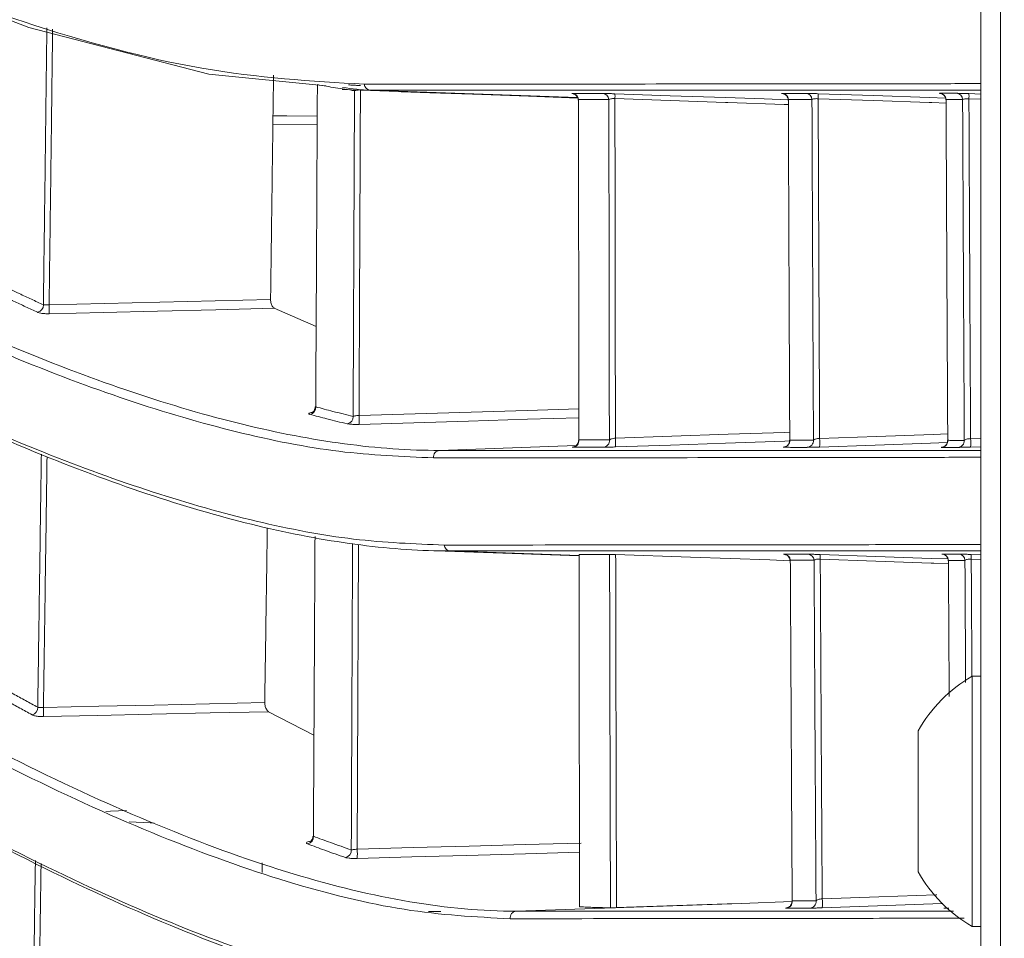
# Model space of a CAD drawing. Header units: millimetres. Extents: x 0 to 1118, y 0 to 864.
# Tile 16 of 256: x 230.75 to 238.13, y 82.47 to 89.36. Entities that reach past the tile are written whole.
import ezdxf

# ---------------------------------------------------------------- set-up
doc = ezdxf.new("R2010")
doc.units = ezdxf.units.MM
doc.styles.add('SLDTEXTSTYLE3', font='TXT', dxfattribs={"width": 0.605})
doc.dimstyles.new('SLDDIMSTYLE1', dxfattribs={"dimtxt": 3.175, "dimasz": 3.302, "dimexe": 0, "dimexo": 0.0625, "dimgap": 0.79375, "dimtad": 0, "dimtih": 1, "dimtoh": 1, "dimdec": 1, "dimlfac": 4, "dimrnd": 1e-09, "dimzin": 4, "dimdsep": 46, "dimtxsty": 'SLDTEXTSTYLE3', "dimsah": 1, "dimcen": 0.09, "dimadec": 0, "dimazin": 1, "dimtfac": 1, "dimtofl": 0, "dimtmove": 0, "dimatfit": 3, "dimfxl": 1, "dimfrac": 2, "dimtolj": 1, "dimtzin": 12, "dimarcsym": 0})

# ---------------------------------------------------------------- blocks, each defined once
blk = doc.blocks.new('_D_2')
at = {"color": 7, "linetype": 'Continuous', "lineweight": 0}
for p, q in [((261.2262, 133.1234), (154.0785, 133.1234)), ((155.6785, 133.1234), (155.6785, 107.5597)), ((155.6785, 77.1234), (155.6785, 102.687)), ((261.2262, 77.1234), (154.0785, 77.1234))]:
    blk.add_line(p, q, dxfattribs=at)
for points in [[(155.6785, 133.1234), (155.1705, 129.8214), (156.1865, 129.8214)], [(155.6785, 77.1234), (156.1865, 80.4254), (155.1705, 80.4254)]]:
    blk.add_solid(points, dxfattribs=at)
at = {"color": 7, "linetype": 'Continuous', "lineweight": 0, "insert": (150.2215, 106.7798), "char_height": 3.175, "attachment_point": 1, "style": 'SLDTEXTSTYLE3'}
blk.add_mtext('224.0', dxfattribs=at)

msp = doc.modelspace()

# ---------------------------------------------------------------- linework, layer by layer
at = {"color": 7, "linetype": 'Continuous', "lineweight": 15}
for p, q in [((237.9512, 76.3734), (237.9512, 133.1234)), ((233.1627, 88.8329), (234.9286, 88.7713)), ((233.3, 88.8637), (233.2999, 88.8637)), ((232.9679, 87.0576), (232.6545, 87.1942)), ((234.9376, 86.2077), (234.9348, 86.2026)), ((236.5188, 86.206), (236.5175, 86.2022)), ((237.7032, 86.2043), (237.7031, 86.2018)), ((233.7922, 85.3785), (234.9387, 85.3385)), ((234.9387, 85.3487), (235.168, 85.3488)), ((236.5231, 85.3022), (236.5218, 85.3023)), ((237.9512, 84.4359), (237.8862, 84.4359)), ((237.8862, 84.4359), (237.8862, 83.4984)), ((232.9516, 83.994), (232.6115, 84.1704)), ((237.4812, 84.0261), (237.4812, 83.4984)), ((237.4812, 83.4984), (237.4812, 82.9706)), ((237.8862, 83.4984), (237.8862, 82.5609)), ((232.5636, 83.0378), (232.5625, 82.9653)), ((236.5371, 82.7528), (236.5359, 82.7483)), ((236.1573, 82.7337), (236.5349, 82.7466)), ((233.8105, 82.6727), (233.9021, 82.6727)), ((237.8862, 82.5609), (237.9512, 82.5609))]:
    msp.add_line(p, q, dxfattribs=at)
at = {"color": 9, "linetype": 'Continuous', "lineweight": 0}
for p, q in [((238.0976, 133.1234), (238.0976, 76.3734)), ((234.9274, 88.7747), (233.3727, 88.829)), ((236.507, 88.7571), (236.5082, 88.757)), ((237.8621, 88.8028), (237.9512, 88.7997)), ((237.9512, 88.7613), (237.8621, 88.7644)), ((232.9758, 88.5692), (232.6437, 88.5726)), ((233.8932, 86.1286), (234.9165, 86.1644)), ((237.8746, 86.2176), (237.9512, 86.2202)), ((237.9512, 86.1568), (237.8746, 86.1542)), ((234.9387, 85.3413), (233.9733, 85.375)), ((237.8796, 85.3488), (237.9512, 85.3463)), ((237.9512, 85.3104), (237.8796, 85.3129)), ((234.4682, 82.6747), (236.1573, 82.7337))]:
    msp.add_line(p, q, dxfattribs=at)
at = {"color": 7, "linetype": 'Continuous', "lineweight": 15, "flags": 128}
for points in [[(233.0412, 88.8616), (232.1645, 88.9479), (230.8137, 89.2996), (229.2703, 89.8939), (227.5914, 90.7008), (227.5914, 90.7008), (227.5914, 90.7008)], [(237.9512, 88.8289), (237.8543, 88.8289), (237.6048, 88.8289), (237.25, 88.829), (236.7979, 88.829), (236.2592, 88.829), (234.9581, 88.829), (233.3727, 88.829), (233.3727, 88.829), (233.3727, 88.829)], [(237.9512, 85.375), (237.9488, 85.375), (237.7748, 85.375), (237.4916, 85.375), (237.1087, 85.375), (236.6372, 85.375), (235.4499, 85.375), (233.9733, 85.375), (233.9733, 85.375), (233.9733, 85.375)], [(236.5205, 85.3023), (236.3689, 85.3076), (235.7741, 85.3282), (235.2135, 85.3476)], [(231.3909, 83.4228), (231.4254, 83.4241), (231.5472, 83.4288)], [(235.2199, 82.7015), (236.0489, 82.7299), (236.1573, 82.7337)]]:
    msp.add_lwpolyline(points, dxfattribs=at)
at = {"color": 9, "linetype": 'Continuous', "lineweight": 0, "flags": 128}
for points in [[(234.9291, 88.7698), (234.5594, 88.7831), (234.1396, 88.7982), (233.8208, 88.8097), (233.6053, 88.8175)], [(235.2082, 88.802), (235.6224, 88.7877), (236.0366, 88.7734), (236.3273, 88.7633), (236.5057, 88.7571)], [(236.5083, 88.7206), (236.4781, 88.7217), (236.0548, 88.7363), (236.0366, 88.7369), (235.6224, 88.7513), (235.2082, 88.7656)], [(236.7318, 88.8025), (237.1477, 88.788), (237.5636, 88.7736), (237.6869, 88.7693)], [(237.6907, 88.7318), (237.5833, 88.7355), (237.5636, 88.7362), (237.1477, 88.7506), (236.7318, 88.765)], [(232.6445, 88.6378), (232.7479, 88.6367), (232.9761, 88.6344)], [(230.9659, 87.2196), (231.381, 87.2297), (231.7961, 87.2397), (232.2111, 87.2497), (232.6262, 87.2598)], [(232.6545, 87.1942), (232.2164, 87.1836), (231.7784, 87.173), (231.3721, 87.1632), (230.9659, 87.1534)], [(233.2896, 86.3908), (233.7094, 86.4033), (234.1291, 86.4158), (234.5489, 86.4284), (234.9373, 86.44)], [(234.9374, 86.3734), (234.5526, 86.3619), (234.1101, 86.3486), (233.6999, 86.3364), (233.2896, 86.3241)], [(235.2119, 86.2203), (235.635, 86.2348), (236.0582, 86.2494), (236.4814, 86.2639), (236.5185, 86.2652)], [(236.743, 86.2188), (237.1686, 86.2335), (237.5942, 86.2481), (237.703, 86.2519)], [(236.5163, 86.1995), (236.4827, 86.1983), (236.0379, 86.183), (235.6249, 86.1688), (235.2119, 86.1546)], [(237.7001, 86.1874), (237.5729, 86.183), (237.1579, 86.1687), (236.743, 86.1543)], [(236.7475, 85.3485), (237.1635, 85.334), (237.5794, 85.3196), (237.7047, 85.3153)], [(237.7084, 85.2804), (237.599, 85.2842), (237.5794, 85.2848), (237.1635, 85.2993), (236.7475, 85.3137)], [(230.9235, 84.2024), (231.3382, 84.2114), (231.7529, 84.2204), (232.1677, 84.2294), (232.5824, 84.2385)], [(232.6115, 84.1704), (232.1733, 84.1608), (231.7351, 84.1513), (231.3293, 84.1424), (230.9235, 84.1336)], [(231.753, 83.3358), (231.7394, 83.3364), (231.7241, 83.337), (231.5662, 83.3435)], [(233.2757, 83.1398), (233.6952, 83.1514), (234.1147, 83.1629), (234.5342, 83.1745), (234.9537, 83.186)], [(234.9425, 83.1164), (234.5383, 83.1053), (234.0956, 83.0931), (233.6857, 83.0818), (233.2757, 83.0705)], [(236.7621, 82.7675), (237.1876, 82.7822), (237.6132, 82.7968), (237.6209, 82.7971)], [(237.6659, 82.7315), (237.5916, 82.729), (237.1769, 82.7147), (236.7621, 82.7004)], [(237.6769, 82.6975), (237.6866, 82.6988), (237.6942, 82.7014)]]:
    msp.add_lwpolyline(points, dxfattribs=at)
at = {"color": 9, "linetype": 'Continuous', "lineweight": 0}
for centre, radius, start, end in [((233.376, 88.8771), 0.0482, 183.83897, 266.07378), ((236.4591, 88.7559), 0.0491, 3.04871, 86.96596), ((236.6362, 88.7559), 0.0492, 2.96295, 87.03516), ((237.641, 88.756), 0.0496, 2.31963, 87.45761), ((237.7652, 88.756), 0.0496, 2.20894, 87.51488), ((234.8869, 88.7559), 0.0486, 3.64581, 86.38988), ((235.1141, 88.7559), 0.0486, 3.57208, 86.47008), ((234.8927, 88.7838), 0.316, 356.69616, 3.30384), ((236.413, 88.7837), 0.3194, 356.63631, 3.36369), ((237.5411, 88.7836), 0.3216, 356.57909, 3.42091), ((230.8689, 87.2171), 0.0541, 281.84787, 3.21445), ((230.3905, 87.1865), 0.5764, 356.70356, 3.29644), ((232.9138, 86.45), 0.0513, 277.66653, 6.00577), ((233.1946, 86.3785), 0.0509, 277.07669, 6.3379), ((232.8332, 86.3574), 0.4577, 355.82421, 4.17579), ((234.8888, 86.2014), 0.0492, 273.977, 7.34246), ((235.1176, 86.2014), 0.0492, 273.86706, 7.10259), ((234.8344, 86.1875), 0.3789, 355.0296, 4.9704), ((236.4696, 86.2012), 0.0494, 273.20933, 5.53194), ((236.6473, 86.2012), 0.0494, 273.1208, 5.29707), ((236.366, 86.1866), 0.3783, 355.11439, 4.88561), ((237.6537, 86.2011), 0.0497, 272.5995, 3.72024), ((237.4989, 86.1859), 0.377, 355.17706, 4.82294), ((233.8968, 86.0796), 0.0491, 94.16055, 187.75618), ((233.9764, 85.4234), 0.0484, 184.93248, 266.36303), ((236.4741, 85.3019), 0.0491, 3.97555, 87.00894), ((236.6521, 85.3019), 0.0492, 3.8517, 87.07499), ((236.4431, 85.3311), 0.3049, 356.73036, 3.26964), ((237.6588, 85.302), 0.0496, 2.94887, 87.48084), ((237.7827, 85.302), 0.0496, 2.79764, 87.53611), ((237.5713, 85.3308), 0.3087, 356.66843, 3.33157), ((230.8255, 84.2007), 0.0551, 282.85901, 3.13901), ((230.3196, 84.168), 0.6049, 356.7426, 3.2574), ((232.8956, 83.231), 0.0522, 278.65397, 6.05659), ((233.1799, 83.1286), 0.0518, 278.05988, 6.40846), ((232.7891, 83.1052), 0.4878, 355.92326, 4.07674), ((236.488, 82.7473), 0.0495, 273.1963, 6.43107), ((236.6666, 82.7472), 0.0495, 273.10729, 6.1582), ((236.3892, 82.7339), 0.3745, 354.85653, 5.14347), ((234.4715, 82.6255), 0.0493, 93.8774, 188.3193)]:
    msp.add_arc(centre, radius, start, end, dxfattribs=at)
at = {"color": 7, "linetype": 'Continuous', "lineweight": 15}
for centre, radius, start, end in [((237.7777, 86.2011), 0.0497, 272.5317, 3.47908), ((238.4249, 83.4984), 1.0813, 119.88215, 150.7838), ((238.4249, 83.4984), 1.0813, 209.2162, 240.11785)]:
    msp.add_arc(centre, radius, start, end, dxfattribs=at)
for points, knots in [([(227.5502, 90.7413), (227.8375, 90.5953), (228.4126, 90.3031), (229.2328, 89.9279), (230.0222, 89.6018), (231.0033, 89.2533), (232.1427, 88.9435), (232.9319, 88.8971), (233.3278, 88.8739)], [0, 0, 0, 0, 0.127618, 0.255445, 0.383068, 0.510918, 0.754586, 1, 1, 1, 1]), ([(232.6484, 88.9409), (232.6481, 88.9179), (232.6455, 88.7088), (232.6404, 88.3156), (232.6333, 87.778), (232.6285, 87.427), (232.6262, 87.2598)], [0, 0, 0, 0, 0.040565, 0.370228, 0.699844, 1, 1, 1, 1]), ([(233.3278, 88.8739), (233.8734, 88.8742), (234.9663, 88.8748), (236.0441, 88.8756), (236.7617, 88.8762), (237.214, 88.8768), (237.5704, 88.8773), (237.8726, 88.878), (237.922, 88.8785), (237.9512, 88.8789)], [0, 0, 0, 0, 0.211223, 0.423185, 0.528748, 0.634442, 0.740604, 0.846963, 1, 1, 1, 1]), ([(226.9605, 88.859), (226.9605, 88.859), (227.3009, 88.6537), (227.9684, 88.2616), (228.9295, 87.7342), (229.8503, 87.2719), (230.7431, 86.874), (231.6026, 86.5498), (232.4231, 86.3095), (233.1904, 86.1624), (233.665, 86.1286), (233.8932, 86.1286), (233.8932, 86.1286)], [0, 0, 0, 0, 0.000001, 0.120892, 0.242039, 0.363996, 0.486239, 0.61449, 0.743107, 0.871355, 0.999999, 1, 1, 1, 1]), ([(232.9773, 88.8703), (232.9766, 88.7378), (232.9742, 88.255), (232.9704, 87.5143), (232.9668, 86.8435), (232.9651, 86.5205), (232.9648, 86.4553)], [0, 0, 0, 0, 0.163467, 0.595493, 0.91846, 1, 1, 1, 1]), ([(233.3727, 88.829), (233.3727, 88.829), (233.3079, 88.829), (233.2373, 88.8391), (233.1667, 88.8492)], [0, 0, 0, 0, 0.000027, 1, 1, 1, 1]), ([(233.2999, 88.8637), (233.2958, 88.8638), (233.2805, 88.8644), (233.2548, 88.8657), (233.2272, 88.8676), (233.2165, 88.8688), (233.2112, 88.8695)], [0, 0, 0, 0, 0.109514, 0.401764, 0.701094, 1, 1, 1, 1]), ([(236.7318, 88.8025), (236.7234, 88.8027), (236.7037, 88.8034), (236.6754, 88.8043), (236.6507, 88.8049), (236.6427, 88.805), (236.6388, 88.805)], [0, 0, 0, 0, 0.197103, 0.460162, 0.730219, 1, 1, 1, 1]), ([(237.647, 88.805), (237.6456, 88.8051), (237.6439, 88.8052), (237.6457, 88.8051), (237.6479, 88.8047), (237.6527, 88.8039), (237.6621, 88.8008), (237.6742, 88.7929), (237.6844, 88.7794), (237.6897, 88.7661), (237.6891, 88.758), (237.6889, 88.7557)], [0, 0, 0, 0, 0.186478, 0.237312, 0.266596, 0.304159, 0.404583, 0.572762, 0.745821, 0.928593, 1, 1, 1, 1]), ([(237.8621, 88.8028), (237.8512, 88.8031), (237.8289, 88.8039), (237.7996, 88.8048), (237.7768, 88.8054), (237.7705, 88.8055), (237.7674, 88.8055)], [0, 0, 0, 0, 0.240815, 0.490273, 0.745243, 1, 1, 1, 1]), ([(233.8481, 86.073), (233.6153, 86.0826), (233.149, 86.1017), (232.3798, 86.2541), (231.5599, 86.4929), (230.7035, 86.8165), (229.8162, 87.212), (228.8991, 87.6729), (227.9383, 88.1984), (227.2593, 88.6024), (226.9198, 88.8044)], [0, 0, 0, 0, 0.128261, 0.256923, 0.385178, 0.513803, 0.634798, 0.755794, 0.877896, 1, 1, 1, 1]), ([(234.8897, 88.8035), (234.8895, 88.8036), (234.8891, 88.8036), (234.8901, 88.8035), (234.8921, 88.8032), (234.8966, 88.8022), (234.9044, 88.7995), (234.9158, 88.7925), (234.9264, 88.7799), (234.9324, 88.7655), (234.9318, 88.7569), (234.9317, 88.7542)], [0, 0, 0, 0, 0.033595, 0.09325, 0.142702, 0.193032, 0.30192, 0.447143, 0.683897, 0.899901, 1, 1, 1, 1]), ([(234.9353, 88.7589), (234.9342, 88.758), (234.9325, 88.7565), (234.933, 88.7548), (234.9332, 88.7541)], [0, 0, 0, 0, 0.600946, 1, 1, 1, 1]), ([(234.9353, 88.7589), (234.9354, 88.6353), (234.9356, 88.3223), (234.936, 87.8215), (234.9365, 87.2695), (234.937, 86.7314), (234.9374, 86.3823), (234.9376, 86.2077)], [0, 0, 0, 0, 0.144528, 0.365684, 0.586863, 0.793422, 1, 1, 1, 1]), ([(235.2082, 88.802), (235.202, 88.8022), (235.1846, 88.8028), (235.1575, 88.8036), (235.1312, 88.8043), (235.1218, 88.8044), (235.1171, 88.8044)], [0, 0, 0, 0, 0.1530022, 0.4295783, 0.7149659, 1, 1, 1, 1]), ([(236.4646, 88.8043), (236.4633, 88.8044), (236.4616, 88.8045), (236.4632, 88.8043), (236.4654, 88.804), (236.4702, 88.803), (236.4793, 88.7999), (236.491, 88.7922), (236.5011, 88.7789), (236.5065, 88.7655), (236.5058, 88.7574), (236.5056, 88.7551)], [0, 0, 0, 0, 0.183654, 0.234016, 0.271801, 0.312863, 0.41089, 0.568618, 0.74519, 0.928403, 1, 1, 1, 1]), ([(236.5082, 88.7585), (236.5076, 88.758), (236.5064, 88.7569), (236.5069, 88.7556), (236.5071, 88.755)], [0, 0, 0, 0, 0.48358, 1, 1, 1, 1]), ([(236.5082, 88.7585), (236.5086, 88.6456), (236.5097, 88.3412), (236.5117, 87.8464), (236.514, 87.2863), (236.5164, 86.7394), (236.518, 86.3838), (236.5188, 86.206)], [0, 0, 0, 0, 0.131993, 0.355902, 0.57983, 0.789907, 1, 1, 1, 1]), ([(237.6906, 88.758), (237.6904, 88.7578), (237.6898, 88.757), (237.6901, 88.7562), (237.6904, 88.7556)], [0, 0, 0, 0, 0.2646774, 1, 1, 1, 1]), ([(237.6906, 88.758), (237.6911, 88.6499), (237.6924, 88.3495), (237.6948, 87.8576), (237.6975, 87.2941), (237.7004, 86.7428), (237.7023, 86.3838), (237.7032, 86.2043)], [0, 0, 0, 0, 0.12639, 0.351349, 0.576326, 0.788156, 1, 1, 1, 1]), ([(226.9037, 88.1976), (227.2673, 87.9819), (227.9953, 87.5498), (229.0235, 86.991), (230.005, 86.5039), (230.9135, 86.1091), (231.7536, 85.8029), (232.5285, 85.5852), (233.2598, 85.4455), (233.7054, 85.4279), (233.9281, 85.4192)], [0, 0, 0, 0, 0.128512, 0.257337, 0.385858, 0.514722, 0.635391, 0.756058, 0.87803, 1, 1, 1, 1]), ([(233.9733, 85.375), (233.9733, 85.375), (233.7581, 85.375), (233.31, 85.4054), (232.585, 85.5382), (231.8065, 85.7575), (230.9612, 86.0655), (230.0484, 86.4629), (229.0679, 86.9495), (228.0354, 87.5135), (227.3139, 87.937), (226.9445, 88.16), (226.9445, 88.16)], [0, 0, 0, 0, 0.000001, 0.120491, 0.241318, 0.363143, 0.485292, 0.613809, 0.742673, 0.871177, 0.999999, 1, 1, 1, 1]), ([(232.6262, 87.2598), (232.6264, 87.2549), (232.6267, 87.2452), (232.6301, 87.2301), (232.6353, 87.2161), (232.6425, 87.204), (232.6492, 87.197), (232.6533, 87.1949), (232.6545, 87.1942)], [0, 0, 0, 0, 0.166777, 0.33335, 0.505643, 0.696821, 0.912126, 1, 1, 1, 1]), ([(226.3247, 86.4696), (226.3247, 86.4696), (226.7358, 86.1904), (227.5392, 85.6557), (228.6909, 84.9299), (229.787, 84.2895), (230.8448, 83.7324), (231.8547, 83.2748), (232.808, 82.9332), (233.6848, 82.7226), (234.2158, 82.6747), (234.4682, 82.6747), (234.4682, 82.6747)], [0, 0, 0, 0, 0.000001, 0.120257, 0.24051, 0.362228, 0.483942, 0.612682, 0.741946, 0.870683, 0.999999, 1, 1, 1, 1]), ([(232.9603, 86.4535), (232.9604, 86.4528), (232.9614, 86.4464), (232.9575, 86.4352), (232.9504, 86.4232), (232.9426, 86.4162), (232.9373, 86.413), (232.935, 86.4121), (232.9353, 86.4121), (232.9353, 86.4122)], [0, 0, 0, 0, 0.028665, 0.293446, 0.5049, 0.680959, 0.821719, 0.944664, 1, 1, 1, 1]), ([(232.9648, 86.4553), (232.9626, 86.4548), (232.96, 86.4541), (232.9609, 86.4536), (232.961, 86.4535)], [0, 0, 0, 0, 0.846724, 1, 1, 1, 1]), ([(234.4228, 82.6184), (234.1632, 82.6321), (233.6441, 82.6595), (232.7641, 82.8772), (231.8119, 83.217), (231.0358, 83.5691), (230.2076, 83.9851), (229.2596, 84.5056), (227.8686, 85.3533), (226.8125, 86.0609), (226.2844, 86.4146)], [0, 0, 0, 0, 0.129045, 0.258095, 0.387105, 0.516119, 0.549984, 0.68551, 0.842751, 1, 1, 1, 1]), ([(234.9339, 86.2026), (234.934, 86.1995), (234.9345, 86.191), (234.9294, 86.1787), (234.9213, 86.1678), (234.9126, 86.1606), (234.9045, 86.1564), (234.8982, 86.1543), (234.8944, 86.1535), (234.8926, 86.1532), (234.8916, 86.1531), (234.8916, 86.1531), (234.8915, 86.1531)], [0, 0, 0, 0, 0.111187, 0.310743, 0.473122, 0.610157, 0.723496, 0.809561, 0.86079, 0.898051, 0.942122, 1, 1, 1, 1]), ([(235.1209, 86.1523), (235.1238, 86.1523), (235.1309, 86.1523), (235.1507, 86.1528), (235.1791, 86.1535), (235.201, 86.1543), (235.2119, 86.1546)], [0, 0, 0, 0, 0.190674, 0.465307, 0.732514, 1, 1, 1, 1]), ([(236.5167, 86.2023), (236.5163, 86.1965), (236.5155, 86.1858), (236.5082, 86.1726), (236.4996, 86.1635), (236.491, 86.1578), (236.4835, 86.1546), (236.478, 86.1532), (236.4751, 86.1526), (236.4737, 86.1525), (236.4729, 86.1524), (236.4731, 86.1524), (236.4738, 86.1525), (236.4758, 86.1526), (236.4762, 86.1526)], [0, 0, 0, 0, 0.173719, 0.321351, 0.444391, 0.548117, 0.632326, 0.691816, 0.725067, 0.752737, 0.788297, 0.848599, 0.969703, 1, 1, 1, 1]), ([(236.65, 86.1518), (236.6533, 86.1518), (236.6602, 86.1519), (236.6816, 86.1524), (236.7101, 86.1532), (236.732, 86.154), (236.743, 86.1543)], [0, 0, 0, 0, 0.232042, 0.491975, 0.745875, 1, 1, 1, 1]), ([(237.7799, 86.1514), (237.7691, 86.1514), (237.7476, 86.1514), (237.716, 86.1514), (237.6855, 86.1515), (237.6658, 86.1515), (237.6559, 86.1515)], [0, 0, 0, 0, 0.267159, 0.53432, 0.767159, 1, 1, 1, 1]), ([(237.7018, 86.202), (237.7016, 86.1967), (237.7012, 86.1863), (237.6943, 86.1733), (237.6859, 86.1638), (237.6772, 86.1578), (237.6694, 86.1543), (237.6636, 86.1527), (237.6603, 86.1521), (237.6587, 86.1519), (237.6578, 86.1518), (237.6573, 86.1518), (237.6578, 86.1518), (237.6594, 86.1519), (237.6603, 86.152)], [0, 0, 0, 0, 0.159455, 0.312116, 0.438625, 0.545462, 0.632975, 0.697972, 0.730749, 0.754917, 0.781881, 0.823427, 0.90266, 1, 1, 1, 1]), ([(237.7799, 86.1514), (237.7801, 86.1514), (237.7824, 86.1514), (237.791, 86.1516), (237.8129, 86.1522), (237.8417, 86.1531), (237.8636, 86.1538), (237.8746, 86.1542)], [0, 0, 0, 0, 0.019871, 0.273826, 0.519175, 0.759494, 1, 1, 1, 1]), ([(237.9512, 86.0783), (237.9512, 86.0783), (237.9512, 86.0781), (237.9091, 86.0776), (237.7289, 86.0769), (237.4331, 86.0763), (237.0396, 86.0757), (236.3929, 86.0749), (235.3962, 86.074), (234.3648, 86.0733), (233.8481, 86.073)], [0, 0, 0, 0, 0.0000007, 0.1023695, 0.2138599, 0.3253597, 0.4376617, 0.5499685, 0.7745561, 1, 1, 1, 1]), ([(233.8932, 86.1286), (233.8932, 86.1286), (234.4337, 86.1286), (235.4315, 86.1285), (236.5051, 86.1285), (237.2424, 86.1284), (237.6941, 86.1284), (237.9201, 86.1284), (237.9483, 86.1283), (237.9512, 86.1283)], [0, 0, 0, 0, 0.000001, 0.246003, 0.491973, 0.655105, 0.818324, 0.981374, 1, 1, 1, 1]), ([(226.2652, 85.8264), (226.6995, 85.5351), (227.5694, 84.9514), (228.789, 84.1879), (229.946, 83.5166), (231.017, 82.9621), (232.0055, 82.5244), (232.9142, 82.2077), (233.7591, 82.0033), (234.2605, 81.9775), (234.5112, 81.9646)], [0, 0, 0, 0, 0.126596, 0.253598, 0.380205, 0.507267, 0.629479, 0.751687, 0.875845, 1, 1, 1, 1]), ([(234.5567, 81.9211), (234.5567, 81.9211), (234.3173, 81.9211), (233.813, 81.9651), (232.9783, 82.1586), (232.0647, 82.4771), (231.0673, 82.9185), (229.9898, 83.4774), (228.8344, 84.1479), (227.609, 84.9181), (226.7477, 85.4915), (226.3054, 85.792), (226.3054, 85.792)], [0, 0, 0, 0, 0.0000008, 0.1221904, 0.2443832, 0.3685658, 0.4927524, 0.6193519, 0.7464153, 0.8730003, 0.9999992, 1, 1, 1, 1]), ([(232.602, 85.5478), (232.6008, 85.4705), (232.5972, 85.2233), (232.5911, 84.8086), (232.5856, 84.45), (232.5827, 84.2604), (232.5824, 84.2385)], [0, 0, 0, 0, 0.175718, 0.562564, 0.94946, 1, 1, 1, 1]), ([(232.9596, 85.4824), (232.9593, 85.438), (232.9581, 85.2102), (232.9559, 84.8005), (232.953, 84.2656), (232.9502, 83.744), (232.9484, 83.4057), (232.9475, 83.2365)], [0, 0, 0, 0, 0.058733, 0.301472, 0.544241, 0.772108, 1, 1, 1, 1]), ([(233.9281, 85.4192), (234.4378, 85.4196), (235.4588, 85.4203), (236.4401, 85.4213), (237.0728, 85.4221), (237.4562, 85.4228), (237.7417, 85.4234), (237.9183, 85.4242), (237.9408, 85.4247), (237.9512, 85.4249)], [0, 0, 0, 0, 0.226941, 0.454688, 0.566556, 0.678572, 0.79112, 0.903895, 1, 1, 1, 1]), ([(234.9387, 85.3487), (234.9389, 85.2009), (234.9393, 84.8663), (234.9402, 84.347), (234.9411, 83.7948), (234.9422, 83.2484), (234.943, 82.8886), (234.9434, 82.7086)], [0, 0, 0, 0, 0.166613, 0.377139, 0.587688, 0.793833, 1, 1, 1, 1]), ([(235.168, 85.3488), (235.1704, 85.3488), (235.1751, 85.3487), (235.1884, 85.3484), (235.202, 85.348), (235.2106, 85.3477), (235.2135, 85.3476)], [0, 0, 0, 0, 0.289215, 0.578965, 0.855317, 1, 1, 1, 1]), ([(236.4777, 85.3504), (236.4776, 85.3504), (236.4772, 85.3504), (236.478, 85.3503), (236.4799, 85.3501), (236.4843, 85.3492), (236.4918, 85.3468), (236.5025, 85.3408), (236.5132, 85.3297), (236.5204, 85.3154), (236.5206, 85.3053), (236.5206, 85.3009)], [0, 0, 0, 0, 0.026295, 0.085973, 0.1369, 0.182829, 0.28388, 0.428204, 0.632701, 0.841749, 1, 1, 1, 1]), ([(236.7475, 85.3485), (236.7394, 85.3487), (236.7199, 85.3494), (236.6915, 85.3503), (236.6666, 85.3509), (236.6586, 85.351), (236.6546, 85.351)], [0, 0, 0, 0, 0.189312, 0.452605, 0.726509, 1, 1, 1, 1]), ([(237.6627, 85.3511), (237.6627, 85.3511), (237.6624, 85.3512), (237.663, 85.3511), (237.6646, 85.3509), (237.6678, 85.3504), (237.6738, 85.3489), (237.6832, 85.3448), (237.6951, 85.3359), (237.7041, 85.321), (237.7084, 85.3082), (237.7073, 85.3021), (237.7072, 85.3019)], [0, 0, 0, 0, 0.019333, 0.08206, 0.12014, 0.157012, 0.234765, 0.348432, 0.535745, 0.771053, 0.991888, 1, 1, 1, 1]), ([(237.8796, 85.3488), (237.8689, 85.3491), (237.8468, 85.3499), (237.8174, 85.3508), (237.7943, 85.3514), (237.788, 85.3515), (237.7848, 85.3516)], [0, 0, 0, 0, 0.233658, 0.483684, 0.742, 1, 1, 1, 1]), ([(236.5231, 85.3053), (236.5225, 85.3046), (236.5213, 85.3033), (236.5218, 85.3018), (236.522, 85.3011)], [0, 0, 0, 0, 0.517108, 1, 1, 1, 1]), ([(236.5231, 85.3053), (236.5237, 85.1829), (236.5253, 84.8707), (236.5279, 84.3702), (236.5309, 83.8168), (236.534, 83.2775), (236.5361, 82.9277), (236.5371, 82.7528)], [0, 0, 0, 0, 0.142908, 0.364508, 0.586127, 0.793056, 1, 1, 1, 1]), ([(237.7083, 85.3045), (237.7081, 85.3043), (237.7075, 85.3034), (237.7078, 85.3024), (237.7081, 85.3017)], [0, 0, 0, 0, 0.301449, 1, 1, 1, 1]), ([(237.7083, 85.3045), (237.7089, 85.1886), (237.7107, 84.8817), (237.7127, 84.542), (237.7141, 84.3188), (237.7143, 84.2854)], [0, 0, 0, 0, 0.3406652, 0.9015929, 1, 1, 1, 1]), ([(225.7016, 84.2444), (225.7016, 84.2444), (226.1462, 83.9121), (227.0162, 83.2699), (228.2626, 82.3845), (229.4499, 81.5854), (230.6631, 80.8283), (231.8764, 80.1564), (233.0557, 79.6257), (234.1147, 79.2962), (234.7356, 79.2208), (235.0252, 79.2207), (235.0252, 79.2207)], [0, 0, 0, 0, 0.000001, 0.109987, 0.220311, 0.331722, 0.443528, 0.58218, 0.721705, 0.860357, 0.999999, 1, 1, 1, 1]), ([(232.5824, 84.2385), (232.5826, 84.2337), (232.5829, 84.2242), (232.5863, 84.2091), (232.5915, 84.1948), (232.5987, 84.182), (232.6057, 84.174), (232.6101, 84.1713), (232.6115, 84.1704)], [0, 0, 0, 0, 0.1640258, 0.3278507, 0.4973029, 0.6855926, 0.898093, 1, 1, 1, 1]), ([(234.9795, 79.1639), (234.6797, 79.1852), (234.0779, 79.2279), (233.0148, 79.5684), (231.8358, 80.0963), (230.6282, 80.7659), (229.4237, 81.5179), (228.2436, 82.3125), (226.9965, 83.1974), (226.1067, 83.8587), (225.6618, 84.1893)], [0, 0, 0, 0, 0.138662, 0.278334, 0.416981, 0.556523, 0.666638, 0.776757, 0.888377, 1, 1, 1, 1]), ([(225.6396, 83.6224), (226.2785, 83.15), (227.5604, 82.2021), (229.2686, 81.0276), (230.8166, 80.0584), (232.0292, 79.4043), (232.9933, 78.9756), (233.7495, 78.7115), (234.4511, 78.542), (234.8665, 78.5208), (235.0742, 78.5102)], [0, 0, 0, 0, 0.158348, 0.317744, 0.465485, 0.614233, 0.710022, 0.805809, 0.902905, 1, 1, 1, 1]), ([(235.12, 78.4672), (235.12, 78.4672), (234.9212, 78.4672), (234.5024, 78.5036), (233.8085, 78.6648), (233.0485, 78.9307), (232.0801, 79.3612), (230.8626, 80.0191), (229.3195, 80.9853), (227.5996, 82.1723), (226.3357, 83.1007), (225.6794, 83.5914), (225.6794, 83.5915)], [0, 0, 0, 0, 0.0000007, 0.0957814, 0.1915637, 0.2886767, 0.3857918, 0.5335182, 0.6822774, 0.8406004, 0.9999993, 1, 1, 1, 1]), ([(232.9432, 83.2355), (232.9425, 83.2296), (232.9414, 83.2188), (232.9338, 83.2067), (232.9267, 83.2001), (232.9224, 83.1976), (232.9217, 83.1973), (232.9231, 83.198), (232.9262, 83.1987), (232.9274, 83.1991)], [0, 0, 0, 0, 0.220375, 0.400518, 0.549575, 0.671095, 0.779127, 0.908834, 1, 1, 1, 1]), ([(232.9475, 83.2365), (232.9453, 83.2361), (232.9427, 83.2356), (232.9436, 83.2354), (232.9437, 83.2354)], [0, 0, 0, 0, 0.841664, 1, 1, 1, 1]), ([(235.1745, 82.7004), (235.1346, 82.701), (235.0584, 82.7021), (234.9805, 82.7065), (234.9434, 82.7086)], [0, 0, 0, 0, 0.52455, 1, 1, 1, 1]), ([(235.2199, 82.7015), (235.2146, 82.7013), (235.2038, 82.701), (235.1898, 82.7006), (235.1797, 82.7004), (235.1761, 82.7004), (235.1745, 82.7004)], [0, 0, 0, 0, 0.262315, 0.524249, 0.79625, 1, 1, 1, 1]), ([(236.5351, 82.7484), (236.5347, 82.7425), (236.5338, 82.7317), (236.5264, 82.7185), (236.5178, 82.7094), (236.5092, 82.7037), (236.5017, 82.7006), (236.4963, 82.6992), (236.4935, 82.6987), (236.4921, 82.6985), (236.4913, 82.6984), (236.4914, 82.6984), (236.4923, 82.6985), (236.4945, 82.6986), (236.495, 82.6986)], [0, 0, 0, 0, 0.173756, 0.3182534, 0.4387719, 0.5403449, 0.6227036, 0.6805461, 0.7131162, 0.7408059, 0.7770333, 0.8385689, 0.963458, 1, 1, 1, 1]), ([(236.6693, 82.6978), (236.6727, 82.6979), (236.6798, 82.6979), (236.7015, 82.6984), (236.7297, 82.6993), (236.7513, 82.7), (236.7621, 82.7004)], [0, 0, 0, 0, 0.243841, 0.501223, 0.750459, 1, 1, 1, 1]), ([(237.7105, 82.6975), (237.709, 82.6975), (237.6979, 82.6975), (237.6866, 82.6975), (237.6769, 82.6975)], [0, 0, 0, 0, 0.134384, 1, 1, 1, 1]), ([(237.6785, 82.6978), (237.6786, 82.6978), (237.6786, 82.6978), (237.6802, 82.6979), (237.6811, 82.698)], [0, 0, 0, 0, 0.396337, 1, 1, 1, 1]), ([(237.8267, 82.6232), (237.8234, 82.6231), (237.7819, 82.6228), (237.603, 82.6223), (237.2979, 82.6216), (236.7465, 82.6207), (235.8597, 82.6196), (234.9024, 82.6188), (234.4228, 82.6184)], [0, 0, 0, 0, 0.011746, 0.147171, 0.283539, 0.419914, 0.709383, 1, 1, 1, 1]), ([(234.4682, 82.6747), (234.4682, 82.6747), (234.9715, 82.6747), (235.8964, 82.6746), (236.8465, 82.6745), (237.4523, 82.6745), (237.654, 82.6744), (237.7465, 82.6744)], [0, 0, 0, 0, 0.000001, 0.317123, 0.634193, 0.832328, 1, 1, 1, 1])]:
    msp.add_open_spline(points, degree=3, knots=knots, dxfattribs=at)
at = {"color": 9, "linetype": 'Continuous', "lineweight": 0}
for points, knots in [([(230.9229, 87.2202), (230.9229, 87.223), (230.9254, 87.4094), (230.9303, 87.7803), (230.9374, 88.3362), (230.9437, 88.8414), (230.9476, 89.1627), (230.9492, 89.2962)], [0, 0, 0, 0, 0.004082, 0.271651, 0.539258, 0.808465, 1, 1, 1, 1]), ([(230.9921, 89.2851), (230.9906, 89.1555), (230.9868, 88.8397), (230.9828, 88.5206), (230.978, 88.1455), (230.9732, 87.7709), (230.9683, 87.4034), (230.9659, 87.2196)], [0, 0, 0, 0, 0.186715, 0.455312, 0.462425, 0.731193, 1, 1, 1, 1]), ([(233.2555, 88.8251), (233.2081, 88.8321), (233.1162, 88.8458), (233.0226, 88.8623), (232.9773, 88.8703)], [0, 0, 0, 0, 0.515668, 1, 1, 1, 1]), ([(233.2452, 86.3841), (233.2459, 86.5508), (233.2474, 86.8841), (233.2495, 87.3939), (233.2517, 87.9132), (233.2537, 88.3929), (233.255, 88.6974), (233.2555, 88.8251)], [0, 0, 0, 0, 0.206288, 0.412596, 0.628367, 0.844161, 1, 1, 1, 1]), ([(233.2838, 88.8287), (233.2818, 88.8287), (233.2742, 88.8287), (233.2635, 88.8275), (233.2582, 88.8259), (233.2555, 88.8251)], [0, 0, 0, 0, 0.149037, 0.568449, 1, 1, 1, 1]), ([(233.2999, 88.8285), (233.2994, 88.6965), (233.2981, 88.3876), (233.2961, 87.9035), (233.2939, 87.3869), (233.2917, 86.8825), (233.2903, 86.5547), (233.2896, 86.3908)], [0, 0, 0, 0, 0.161269, 0.377467, 0.593689, 0.796835, 1, 1, 1, 1]), ([(236.4617, 88.8049), (236.4608, 88.8049), (236.4573, 88.8049), (236.4565, 88.8047), (236.462, 88.8044), (236.463, 88.8044)], [0, 0, 0, 0, 0.235468, 0.865137, 1, 1, 1, 1]), ([(236.4617, 88.8049), (236.4914, 88.805), (236.5361, 88.805), (236.5948, 88.805), (236.6241, 88.805), (236.6388, 88.805)], [0, 0, 0, 0, 0.496522, 0.7482604, 1, 1, 1, 1]), ([(237.6432, 88.8055), (237.6429, 88.8055), (237.6406, 88.8055), (237.642, 88.8052), (237.6496, 88.8048), (237.6587, 88.8044), (237.6603, 88.8043)], [0, 0, 0, 0, 0.063315, 0.493673, 0.915303, 1, 1, 1, 1]), ([(237.6432, 88.8055), (237.6539, 88.8055), (237.6751, 88.8055), (237.7064, 88.8055), (237.7372, 88.8055), (237.7573, 88.8055), (237.7674, 88.8055)], [0, 0, 0, 0, 0.250876, 0.501754, 0.750876, 1, 1, 1, 1]), ([(234.8899, 88.8043), (234.888, 88.8043), (234.8829, 88.8043), (234.885, 88.8038), (234.8932, 88.8032), (234.903, 88.8027), (234.9051, 88.8026)], [0, 0, 0, 0, 0.207282, 0.5628941, 0.9075678, 1, 1, 1, 1]), ([(234.8899, 88.8043), (234.9087, 88.8043), (234.9464, 88.8043), (235.0031, 88.8044), (235.06, 88.8044), (235.0981, 88.8044), (235.1171, 88.8044)], [0, 0, 0, 0, 0.245986, 0.491973, 0.745986, 1, 1, 1, 1]), ([(235.1627, 88.7589), (235.1245, 88.7589), (235.0495, 88.7589), (234.973, 88.7589), (234.9353, 88.7589)], [0, 0, 0, 0, 0.5080275, 1, 1, 1, 1]), ([(235.2082, 88.7656), (235.2051, 88.7657), (235.1963, 88.7661), (235.1826, 88.7654), (235.1695, 88.7629), (235.165, 88.7602), (235.1627, 88.7589)], [0, 0, 0, 0, 0.147635, 0.416849, 0.703332, 1, 1, 1, 1]), ([(235.1664, 86.2075), (235.1661, 86.3843), (235.1655, 86.7381), (235.1646, 87.2782), (235.1639, 87.8275), (235.1632, 88.3237), (235.1628, 88.6346), (235.1627, 88.7589)], [0, 0, 0, 0, 0.209249, 0.418517, 0.636634, 0.854772, 1, 1, 1, 1]), ([(235.2082, 88.7656), (235.2083, 88.636), (235.2087, 88.3196), (235.2094, 87.8179), (235.2102, 87.2723), (235.211, 86.7396), (235.2116, 86.3934), (235.2119, 86.2203)], [0, 0, 0, 0, 0.151843, 0.370628, 0.589435, 0.794709, 1, 1, 1, 1]), ([(236.6853, 88.7585), (236.656, 88.7585), (236.5977, 88.7585), (236.5379, 88.7585), (236.5082, 88.7585)], [0, 0, 0, 0, 0.503479, 1, 1, 1, 1]), ([(236.7318, 88.765), (236.7276, 88.7652), (236.7177, 88.7656), (236.7034, 88.7647), (236.6911, 88.7622), (236.6873, 88.7597), (236.6853, 88.7585)], [0, 0, 0, 0, 0.190975, 0.448409, 0.720121, 1, 1, 1, 1]), ([(236.6966, 86.2057), (236.6957, 86.3882), (236.6939, 86.7532), (236.6914, 87.3098), (236.6889, 87.8751), (236.6869, 88.3606), (236.6857, 88.6554), (236.6853, 88.7585)], [0, 0, 0, 0, 0.215578, 0.431174, 0.655331, 0.879507, 1, 1, 1, 1]), ([(236.7318, 88.765), (236.7322, 88.6566), (236.7334, 88.3565), (236.7355, 87.8655), (236.7379, 87.3039), (236.7404, 86.7548), (236.7421, 86.3975), (236.743, 86.2188)], [0, 0, 0, 0, 0.126978, 0.351855, 0.576753, 0.788368, 1, 1, 1, 1]), ([(237.8148, 88.7579), (237.7946, 88.7579), (237.7541, 88.7579), (237.7118, 88.758), (237.6906, 88.758)], [0, 0, 0, 0, 0.498249, 1, 1, 1, 1]), ([(237.8621, 88.7644), (237.8567, 88.7646), (237.8454, 88.7651), (237.8307, 88.7639), (237.8194, 88.7615), (237.8163, 88.7591), (237.8148, 88.7579)], [0, 0, 0, 0, 0.234038, 0.479333, 0.736433, 1, 1, 1, 1]), ([(237.8273, 86.2041), (237.8264, 86.3877), (237.8244, 86.7551), (237.8216, 87.3147), (237.8188, 87.8825), (237.8166, 88.366), (237.8152, 88.6582), (237.8148, 88.7579)], [0, 0, 0, 0, 0.2167058, 0.4334266, 0.6583889, 0.8833679, 1, 1, 1, 1]), ([(237.8621, 88.7644), (237.8626, 88.6593), (237.864, 88.3618), (237.8662, 87.8727), (237.869, 87.3087), (237.8718, 86.7568), (237.8737, 86.3973), (237.8746, 86.2176)], [0, 0, 0, 0, 0.123184, 0.348915, 0.574662, 0.787324, 1, 1, 1, 1]), ([(230.5883, 87.3778), (230.6398, 87.3532), (230.7217, 87.3139), (230.833, 87.2617), (230.8929, 87.234), (230.9229, 87.2202)], [0, 0, 0, 0, 0.458591, 0.729292, 1, 1, 1, 1]), ([(230.88, 87.1642), (230.8501, 87.178), (230.7902, 87.2057), (230.7044, 87.2461), (230.6229, 87.2848), (230.5714, 87.3096), (230.5456, 87.322)], [0, 0, 0, 0, 0.2707019, 0.5414105, 0.7707032, 1, 1, 1, 1]), ([(230.9659, 87.2196), (230.9603, 87.2193), (230.949, 87.2186), (230.9344, 87.2188), (230.9264, 87.2195), (230.9234, 87.2201), (230.9229, 87.2202)], [0, 0, 0, 0, 0.31223, 0.6267676, 0.944985, 1, 1, 1, 1]), ([(230.88, 87.1642), (230.8809, 87.1638), (230.8871, 87.1611), (230.903, 87.1569), (230.9323, 87.1534), (230.9547, 87.1534), (230.9659, 87.1534)], [0, 0, 0, 0, 0.054628, 0.371051, 0.685538, 1, 1, 1, 1]), ([(232.9648, 86.4553), (232.9862, 86.4496), (233.0292, 86.438), (233.0974, 86.4203), (233.1695, 86.4022), (233.22, 86.3902), (233.2452, 86.3841)], [0, 0, 0, 0, 0.227297, 0.454597, 0.727295, 1, 1, 1, 1]), ([(232.9351, 86.4134), (232.9338, 86.4132), (232.9241, 86.4116), (232.915, 86.408), (232.9099, 86.4032), (232.9171, 86.4005), (232.9206, 86.3992)], [0, 0, 0, 0, 0.045617, 0.362648, 0.68135, 1, 1, 1, 1]), ([(233.2009, 86.328), (233.1757, 86.334), (233.1253, 86.3461), (233.0532, 86.3642), (232.985, 86.3819), (232.9421, 86.3934), (232.9206, 86.3992)], [0, 0, 0, 0, 0.272699, 0.545405, 0.7727, 1, 1, 1, 1]), ([(233.2896, 86.3908), (233.284, 86.3903), (233.2728, 86.3893), (233.2584, 86.3873), (233.2496, 86.3855), (233.2462, 86.3845), (233.2452, 86.3841)], [0, 0, 0, 0, 0.281375, 0.569259, 0.86962, 1, 1, 1, 1]), ([(233.2009, 86.328), (233.2029, 86.3276), (233.2097, 86.3262), (233.2276, 86.3245), (233.2564, 86.3235), (233.2785, 86.3239), (233.2896, 86.3241)], [0, 0, 0, 0, 0.1264105, 0.4211712, 0.7105305, 1, 1, 1, 1]), ([(234.8931, 86.1533), (234.8899, 86.153), (234.8833, 86.1525), (234.8893, 86.1524), (234.8922, 86.1524)], [0, 0, 0, 0, 0.500046, 1, 1, 1, 1]), ([(235.1209, 86.1523), (235.1002, 86.1523), (235.0589, 86.1523), (235, 86.1523), (234.9445, 86.1523), (234.9096, 86.1524), (234.8922, 86.1524)], [0, 0, 0, 0, 0.2738991, 0.5477996, 0.7738994, 1, 1, 1, 1]), ([(234.9376, 86.2077), (234.955, 86.2077), (234.9899, 86.2076), (235.0455, 86.2076), (235.1044, 86.2075), (235.1457, 86.2075), (235.1664, 86.2075)], [0, 0, 0, 0, 0.226099, 0.4522, 0.726099, 1, 1, 1, 1]), ([(235.2119, 86.2203), (235.2064, 86.2197), (235.1952, 86.2185), (235.181, 86.215), (235.1713, 86.2112), (235.1678, 86.2086), (235.1664, 86.2075)], [0, 0, 0, 0, 0.254616, 0.518193, 0.799769, 1, 1, 1, 1]), ([(236.4762, 86.1526), (236.4731, 86.1524), (236.4661, 86.152), (236.4701, 86.1519), (236.4724, 86.1519)], [0, 0, 0, 0, 0.445222, 1, 1, 1, 1]), ([(236.65, 86.1518), (236.6342, 86.1518), (236.6026, 86.1518), (236.5571, 86.1518), (236.5137, 86.1518), (236.4862, 86.1519), (236.4724, 86.1519)], [0, 0, 0, 0, 0.270661, 0.5413236, 0.7706613, 1, 1, 1, 1]), ([(236.5188, 86.206), (236.5326, 86.2059), (236.5602, 86.2059), (236.6036, 86.2059), (236.6492, 86.2058), (236.6808, 86.2058), (236.6966, 86.2057)], [0, 0, 0, 0, 0.229337, 0.458675, 0.729337, 1, 1, 1, 1]), ([(236.743, 86.2188), (236.7375, 86.2182), (236.7263, 86.2171), (236.7121, 86.2138), (236.7016, 86.2099), (236.6982, 86.2071), (236.6966, 86.2057)], [0, 0, 0, 0, 0.242801, 0.492973, 0.757947, 1, 1, 1, 1]), ([(237.6603, 86.152), (237.6584, 86.1519), (237.652, 86.1515), (237.6543, 86.1515), (237.6559, 86.1515)], [0, 0, 0, 0, 0.308004, 1, 1, 1, 1]), ([(237.7032, 86.2043), (237.7131, 86.2043), (237.7328, 86.2042), (237.7634, 86.2042), (237.795, 86.2041), (237.8165, 86.2041), (237.8273, 86.2041)], [0, 0, 0, 0, 0.2328383, 0.4656779, 0.7328379, 1, 1, 1, 1]), ([(237.8746, 86.2176), (237.8691, 86.217), (237.8579, 86.2159), (237.8437, 86.2127), (237.8322, 86.2087), (237.829, 86.2057), (237.8273, 86.2041)], [0, 0, 0, 0, 0.230477, 0.467144, 0.71618, 1, 1, 1, 1]), ([(230.8805, 84.2037), (230.8809, 84.2256), (230.8837, 84.4153), (230.8889, 84.774), (230.8964, 85.2926), (230.9026, 85.7343), (230.9064, 86.0078), (230.9077, 86.0994)], [0, 0, 0, 0, 0.034943, 0.303093, 0.571278, 0.856405, 1, 1, 1, 1]), ([(230.9504, 86.0808), (230.949, 85.9809), (230.9453, 85.7099), (230.9389, 85.2613), (230.9313, 84.7346), (230.9261, 84.3798), (230.9235, 84.2024)], [0, 0, 0, 0, 0.158077, 0.428873, 0.714416, 1, 1, 1, 1]), ([(233.2314, 83.1344), (233.2321, 83.3073), (233.2336, 83.6532), (233.2358, 84.1826), (233.2381, 84.7217), (233.2399, 85.1408), (233.2409, 85.3777), (233.2411, 85.4309)], [0, 0, 0, 0, 0.227812, 0.4556489, 0.6933493, 0.9310782, 1, 1, 1, 1]), ([(233.2854, 85.4228), (233.2852, 85.3686), (233.2842, 85.1306), (233.2824, 84.7103), (233.2801, 84.1739), (233.2779, 83.6502), (233.2764, 83.31), (233.2757, 83.1398)], [0, 0, 0, 0, 0.070658, 0.309921, 0.549212, 0.774594, 1, 1, 1, 1]), ([(235.1745, 82.7004), (235.1745, 82.7159), (235.1734, 83.0879), (235.1714, 83.8317), (235.1694, 84.7009), (235.1683, 85.2123), (235.168, 85.3488)], [0, 0, 0, 0, 0.017673, 0.425246, 0.846668, 1, 1, 1, 1]), ([(235.2135, 85.3476), (235.2138, 85.2078), (235.2145, 84.8804), (235.2156, 84.3674), (235.2169, 83.8092), (235.2184, 83.2537), (235.2194, 82.8856), (235.2199, 82.7015)], [0, 0, 0, 0, 0.157225, 0.368238, 0.579273, 0.789626, 1, 1, 1, 1]), ([(236.4767, 85.3509), (236.4757, 85.3509), (236.4721, 85.3509), (236.4715, 85.3507), (236.4773, 85.3504), (236.4782, 85.3503)], [0, 0, 0, 0, 0.248094, 0.871523, 1, 1, 1, 1]), ([(236.4767, 85.3509), (236.4917, 85.3509), (236.5218, 85.351), (236.5664, 85.351), (236.6107, 85.351), (236.6399, 85.351), (236.6546, 85.351)], [0, 0, 0, 0, 0.249777, 0.499555, 0.749777, 1, 1, 1, 1]), ([(237.661, 85.3515), (237.6606, 85.3515), (237.6582, 85.3515), (237.6599, 85.3513), (237.6614, 85.3512)], [0, 0, 0, 0, 0.141953, 1, 1, 1, 1]), ([(237.661, 85.3515), (237.6716, 85.3515), (237.693, 85.3515), (237.7243, 85.3515), (237.7549, 85.3515), (237.7749, 85.3515), (237.7848, 85.3516)], [0, 0, 0, 0, 0.252475, 0.504952, 0.752475, 1, 1, 1, 1]), ([(236.7011, 85.3052), (236.6865, 85.3052), (236.6572, 85.3052), (236.5982, 85.3053), (236.5531, 85.3053), (236.5231, 85.3053)], [0, 0, 0, 0, 0.2502226, 0.5004465, 1, 1, 1, 1]), ([(236.7475, 85.3137), (236.7435, 85.3138), (236.7336, 85.3142), (236.7192, 85.3129), (236.7069, 85.3098), (236.7031, 85.3068), (236.7011, 85.3052)], [0, 0, 0, 0, 0.180516, 0.435616, 0.712073, 1, 1, 1, 1]), ([(236.7158, 82.7525), (236.7147, 82.9331), (236.7124, 83.2942), (236.7091, 83.8451), (236.7059, 84.4049), (236.7033, 84.8941), (236.7017, 85.1947), (236.7011, 85.3052)], [0, 0, 0, 0, 0.2135518, 0.4271208, 0.6490385, 0.8709757, 1, 1, 1, 1]), ([(236.7475, 85.3137), (236.7482, 85.1966), (236.7498, 84.8894), (236.7525, 84.3934), (236.7556, 83.8379), (236.7589, 83.2958), (236.761, 82.9436), (236.7621, 82.7675)], [0, 0, 0, 0, 0.137037, 0.359675, 0.582332, 0.791158, 1, 1, 1, 1]), ([(237.8323, 85.3044), (237.8122, 85.3044), (237.782, 85.3045), (237.7403, 85.3045), (237.719, 85.3045), (237.7083, 85.3045)], [0, 0, 0, 0, 0.49505, 0.747524, 1, 1, 1, 1]), ([(237.8796, 85.3129), (237.8742, 85.3131), (237.863, 85.3135), (237.8482, 85.3119), (237.8369, 85.3088), (237.8338, 85.3059), (237.8323, 85.3044)], [0, 0, 0, 0, 0.223823, 0.467827, 0.729394, 1, 1, 1, 1]), ([(237.8376, 84.3886), (237.8375, 84.3975), (237.8363, 84.5964), (237.8346, 84.9018), (237.8329, 85.1986), (237.8323, 85.3044)], [0, 0, 0, 0, 0.029376, 0.653824, 1, 1, 1, 1]), ([(237.8796, 85.3129), (237.8802, 85.2004), (237.8819, 84.9049), (237.8836, 84.6104), (237.8847, 84.428)], [0, 0, 0, 0, 0.380807, 1, 1, 1, 1]), ([(230.5419, 84.3912), (230.5679, 84.3766), (230.62, 84.3474), (230.7024, 84.3015), (230.7893, 84.2535), (230.8501, 84.2203), (230.8805, 84.2037)], [0, 0, 0, 0, 0.2284808, 0.4569656, 0.7284794, 1, 1, 1, 1]), ([(230.8377, 84.1469), (230.8074, 84.1635), (230.7466, 84.1967), (230.6597, 84.2448), (230.5773, 84.2907), (230.5254, 84.32), (230.4994, 84.3346)], [0, 0, 0, 0, 0.2715147, 0.5430362, 0.7715161, 1, 1, 1, 1]), ([(230.9235, 84.2024), (230.9179, 84.2021), (230.9066, 84.2015), (230.892, 84.2019), (230.884, 84.2029), (230.881, 84.2036), (230.8805, 84.2037)], [0, 0, 0, 0, 0.312067, 0.627173, 0.94733, 1, 1, 1, 1]), ([(230.8377, 84.1469), (230.8386, 84.1465), (230.8447, 84.1433), (230.8607, 84.1383), (230.8899, 84.1339), (230.9123, 84.1337), (230.9235, 84.1336)], [0, 0, 0, 0, 0.05213, 0.36977, 0.684886, 1, 1, 1, 1]), ([(232.922, 83.1993), (232.9193, 83.1988), (232.9078, 83.1965), (232.8974, 83.1915), (232.8926, 83.185), (232.8998, 83.1813), (232.9035, 83.1794)], [0, 0, 0, 0, 0.093694, 0.394724, 0.697385, 1, 1, 1, 1]), ([(232.9475, 83.2365), (232.9692, 83.2284), (233.0125, 83.2122), (233.0815, 83.1871), (233.1545, 83.161), (233.2058, 83.1432), (233.2314, 83.1344)], [0, 0, 0, 0, 0.226463, 0.452931, 0.726462, 1, 1, 1, 1]), ([(233.1872, 83.0773), (233.1616, 83.0862), (233.1104, 83.1039), (233.0373, 83.13), (232.9684, 83.1551), (232.9251, 83.1713), (232.9035, 83.1794)], [0, 0, 0, 0, 0.2735313, 0.5470704, 0.773533, 1, 1, 1, 1]), ([(233.2757, 83.1398), (233.2702, 83.1394), (233.2589, 83.1385), (233.2446, 83.1368), (233.2358, 83.1354), (233.2324, 83.1346), (233.2314, 83.1344)], [0, 0, 0, 0, 0.27997, 0.567321, 0.868986, 1, 1, 1, 1]), ([(230.8355, 81.2855), (230.8369, 81.3742), (230.8439, 81.8085), (230.8531, 82.3971), (230.8609, 82.902), (230.8632, 83.0545)], [0, 0, 0, 0, 0.151819, 0.743814, 1, 1, 1, 1]), ([(233.1872, 83.0773), (233.1892, 83.0767), (233.196, 83.0746), (233.2139, 83.072), (233.2426, 83.0701), (233.2647, 83.0703), (233.2757, 83.0705)], [0, 0, 0, 0, 0.1264281, 0.4216763, 0.7107686, 1, 1, 1, 1]), ([(230.9058, 83.0325), (230.9035, 82.8831), (230.8958, 82.3811), (230.8866, 81.799), (230.8797, 81.3682), (230.8784, 81.2832)], [0, 0, 0, 0, 0.253844, 0.852827, 1, 1, 1, 1]), ([(236.5371, 82.7528), (236.5645, 82.7528), (236.6084, 82.7527), (236.6677, 82.7526), (236.6998, 82.7526), (236.7158, 82.7525)], [0, 0, 0, 0, 0.454048, 0.727023, 1, 1, 1, 1]), ([(236.7621, 82.7675), (236.7567, 82.7669), (236.7456, 82.7657), (236.7315, 82.762), (236.7209, 82.7575), (236.7175, 82.7542), (236.7158, 82.7525)], [0, 0, 0, 0, 0.23429, 0.47826, 0.742012, 1, 1, 1, 1]), ([(236.495, 82.6986), (236.4917, 82.6984), (236.4844, 82.698), (236.4885, 82.6979), (236.4908, 82.6979)], [0, 0, 0, 0, 0.445154, 1, 1, 1, 1]), ([(236.6693, 82.6978), (236.6533, 82.6978), (236.6213, 82.6978), (236.5754, 82.6979), (236.5319, 82.6979), (236.5045, 82.6979), (236.4908, 82.6979)], [0, 0, 0, 0, 0.272974, 0.54595, 0.772975, 1, 1, 1, 1]), ([(237.6811, 82.698), (237.6793, 82.6979), (237.6729, 82.6975), (237.6752, 82.6975), (237.6769, 82.6975)], [0, 0, 0, 0, 0.287071, 1, 1, 1, 1])]:
    msp.add_open_spline(points, degree=3, knots=knots, dxfattribs=at)

# ---------------------------------------------------------------- dimensions: what is measured, and where the dimension line sits
at = {"color": 7, "linetype": 'Continuous', "lineweight": 0}
dim = msp.add_linear_dim(base=(155.6785, 133.1234), p1=(262.8262, 77.1234), p2=(262.8262, 133.1234), angle=90, dimstyle='SLDDIMSTYLE1', dxfattribs=at)
dim.commit()
dim.dimension.update_dxf_attribs({"geometry": '_D_2', "text_midpoint": (155.6785, 105.1234), "dimtype": 160})

doc.saveas('drawing.dxf')
